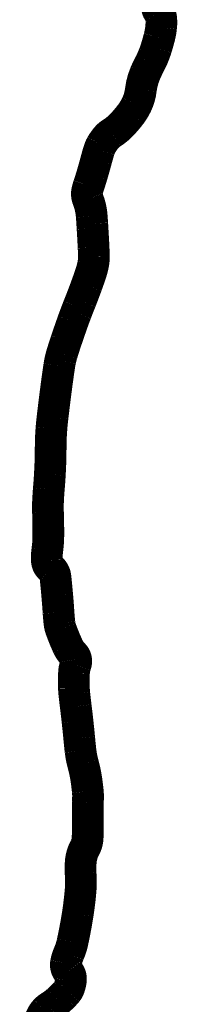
# Model space of a CAD drawing. Header units: inches. Extents: x -21.7 to 11.6, y 10.7 to 21.7.
# Tile 203 of 207: x -14.0127 to -13.9784, y 12.511 to 12.7264. Entities that reach past the tile are written whole.
import ezdxf

# ---------------------------------------------------------------- set-up
doc = ezdxf.new("R2010")
doc.units = ezdxf.units.IN
doc.header["$MEASUREMENT"] = 0
doc.layers.add('BELMONT-BORDER', color=5, linetype='Continuous')

msp = doc.modelspace()

# ---------------------------------------------------------------- linework, layer by layer
at = {"layer": 'BELMONT-BORDER', "color": 7, "const_width": 0.00691}
msp.add_lwpolyline([(-14.00926, 12.50614, 0.060016), (-14.00805, 12.50823, -0.08562), (-14.00712, 12.50966, -0.066961), (-14.00608, 12.51051, 0.042669), (-14.0044, 12.51177, 0.016435), (-14.0032, 12.51291, 0.022735), (-14.0024, 12.5138, 0.087723), (-14.00196, 12.51459, 0.048764), (-14.00158, 12.51615, 0.212054), (-14.00213, 12.51813, -0.219963), (-14.00265, 12.52005, -0.060601), (-14.00202, 12.52211, 0.050495), (-14.00123, 12.52456, 0.014654), (-14.00008, 12.53072, 0.017513), (-13.99946, 12.53591, 0.040704), (-13.99945, 12.53954, -0.049596), (-13.99939, 12.54252, -0.095824), (-13.9985, 12.54529, 0.123104), (-13.99792, 12.54749, 0.003746), (-13.99791, 12.54957, -0.003374), (-13.99791, 12.55188, -0.002371), (-13.99786, 12.55521, 0.005253), (-13.99784, 12.55672, 0.025645), (-13.99789, 12.5576, 0.009099), (-13.99819, 12.56007, 0.032349), (-13.99891, 12.56355, -0.038866), (-13.99948, 12.56645, -0.005633), (-13.99976, 12.56923, 0.004278), (-14.00013, 12.57288, 0.003884), (-14.00051, 12.57615, -0.004622), (-14.00083, 12.5789, -0.022474), (-14.00091, 12.58012, -0.008176), (-14.0009, 12.58347, -0.086091), (-14.00057, 12.5852, 0.125731), (-14.00044, 12.58641, 0.162565), (-14.00099, 12.58751, -0.089351), (-14.00224, 12.58931, -0.020283), (-14.00377, 12.59308, -0.061517), (-14.00407, 12.59439, -0.009183), (-14.00427, 12.5967, 0.005713), (-14.00455, 12.60041, 0.002097), (-14.00477, 12.60281, 0.003018), (-14.00494, 12.60448, 0.196239), (-14.00595, 12.60635, -0.213414), (-14.00682, 12.60811, -0.045892), (-14.00671, 12.61039, 0.034221), (-14.00649, 12.61345, 0.009733), (-14.00657, 12.61874, -0.020769), (-14.00655, 12.62123, -0.00839), (-14.00639, 12.62368, 0.00644), (-14.00616, 12.62688, 0.013169), (-14.00598, 12.63288, -0.019115), (-14.00581, 12.63702, -0.008961), (-14.00557, 12.63941, -0.00333), (-14.00478, 12.64583, -0.004058), (-14.00411, 12.65066, -0.016391), (-14.00389, 12.65185, -0.019794), (-14.00354, 12.65321, -0.009075), (-14.00261, 12.65614, -0.003026), (-14.00114, 12.6604, -0.006949), (-14.00046, 12.66224, -0.002766), (-13.99996, 12.66353, 0.000844), (-13.99945, 12.66482, 0.005211), (-13.99816, 12.66824, 0.006616), (-13.99721, 12.67096, 0.037068), (-13.99669, 12.673, 0.048072), (-13.99656, 12.67462, 0.007704), (-13.99663, 12.67655, 0.003539), (-13.99686, 12.68073, 0.000724), (-13.99692, 12.68174, 0.000448), (-13.99703, 12.68336, 0.078307), (-13.99787, 12.68709, -0.158146), (-13.998, 12.68902, -0.01793), (-13.99769, 12.69009, 0.008544), (-13.99699, 12.69232, 0.006412), (-13.99604, 12.69571, -0.010214), (-13.99543, 12.69783, -0.055155), (-13.99494, 12.69897, -0.038278), (-13.99393, 12.70045, -0.084483), (-13.99267, 12.70157, 0.057731), (-13.99075, 12.70311, 0.034881), (-13.9885, 12.70572, 0.049899), (-13.98725, 12.7078, 0.081597), (-13.98633, 12.71099, -0.072183), (-13.98537, 12.71462, -0.01907), (-13.98425, 12.71699, 0.02749), (-13.9835, 12.71864, 0.017489), (-13.98296, 12.72018, 0.011891), (-13.98231, 12.72248, 0.037694), (-13.98191, 12.72465, 0.042798), (-13.98188, 12.7266, 0.147885), (-13.98245, 12.72809, -0.194316), (-13.98278, 12.72927, -0.002644), (-13.9825, 12.73158, 0.001533)], format="xyb", dxfattribs=at)

doc.saveas('drawing.dxf')
